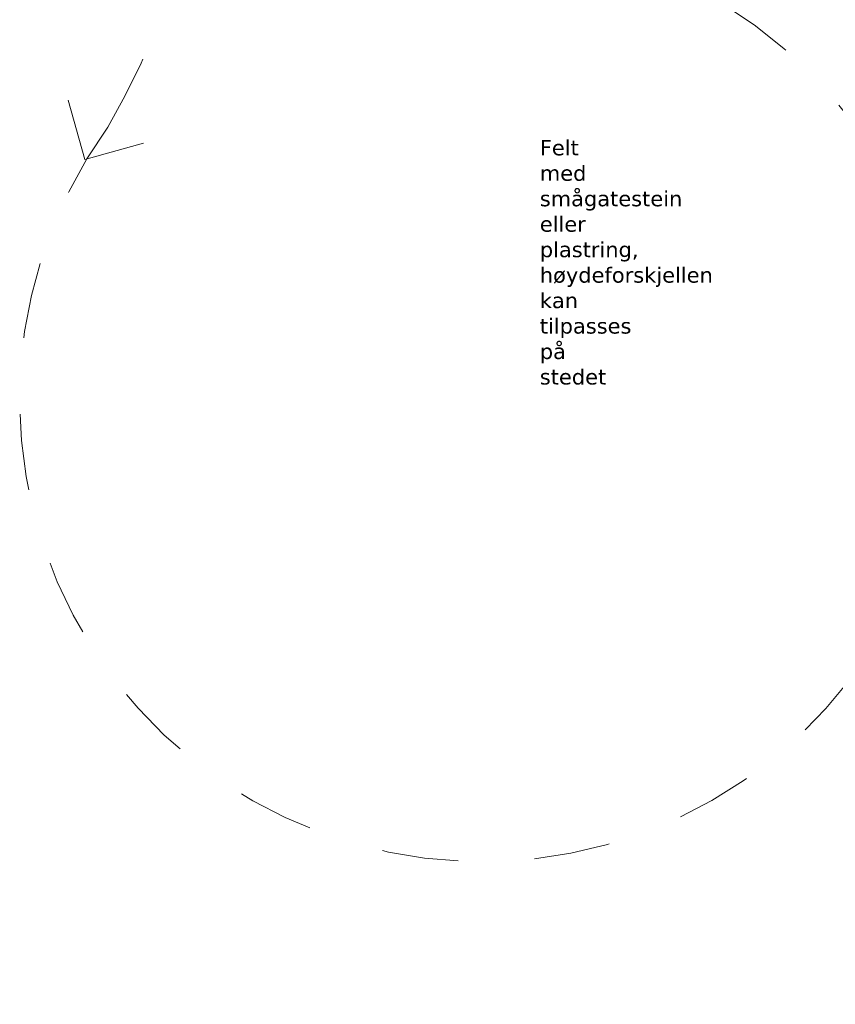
# Model space of a CAD drawing. Header units: metres. Extents: x 111845 to 310872, y 1106090 to 6520273.
# Tile 2 of 62: x 310761 to 310771, y 6520239 to 6520252. Entities that reach past the tile are written whole.
import ezdxf
from ezdxf import colors
from ezdxf.entities.mleader import LeaderData, LeaderLine
from ezdxf.math import Vec2, Vec3

# ---------------------------------------------------------------- set-up
doc = ezdxf.new("R2010")
doc.units = ezdxf.units.M
for name, pattern in [('DASHED', [0.75, 0.5, -0.25]), ('DASHED_1', [2, 1, -1]), ('LTEMA1201', [7, 5, -2])]:
    doc.linetypes.add(name, pattern=pattern)
for name, color, linetype, lineweight in [('_LA DIV-Plangrense', 20, 'DASHED', 9), ('LARK_KANT_stein_granitt_vis_13cm', 8, 'Continuous', 0), ('LARK_TEKST_henvisninger', 8, 'Continuous', 0)]:
    doc.layers.add(name, color=color, linetype=linetype, lineweight=lineweight)
doc.styles.add('Arial', font='Arial.ttf')

msp = doc.modelspace()

# ---------------------------------------------------------------- linework, layer by layer
at = {"layer": '_LA DIV-Plangrense', "color": 0, "linetype": 'LTEMA1201', "lineweight": 80, "elevation": 35.5}
msp.add_lwpolyline([(310832.235, 6520235.533), (310808.88, 6520218.395), (310798.04, 6520232.57), (310795.85, 6520235.21, 0.056378), (310789.58, 6520240.37, 0.013049), (310787.85, 6520241.139, 0.037047), (310781.86, 6520242.69, 0.05831), (310777.561, 6520242.767, -0.161094), (310774.318, 6520243.567, 0.467692), (310768.28, 6520254.857, -0.209227), (310766.012, 6520257.095, -0.124404), (310765.89, 6520260.46, -0.176582), (310768.668, 6520264.35), (310771.864, 6520265.213), (310775.792, 6520266.052), (310778.512, 6520266.455), (310781.633, 6520266.931), (310789.835, 6520267.967), (310791.32, 6520268.02, -0.0747), (310802.522, 6520265.05), (310809.244, 6520261.517, 0.152732), (310819.719, 6520259.834), (310825.528, 6520260.593), (310827.81, 6520260.68, -0.031825)], format="xyb", dxfattribs=at)
at = {"layer": 'LARK_KANT_stein_granitt_vis_13cm', "color": 253, "linetype": 'DASHED_1', "true_color": 0x999999}
msp.add_lwpolyline([(310761.718, 6520250.208, 0.185737), (310762.863, 6520257.448)], format="xyb", dxfattribs=at)
msp.add_lwpolyline([(310761.198, 6520250.561), (310761.416, 6520249.785), (310762.183, 6520250)], dxfattribs=at)
msp.add_arc((310766.619, 6520246.649), 6.057, 144.018, 76.8148, dxfattribs=at)

# ---------------------------------------------------------------- leaders
at = {"layer": 'LARK_TEKST_henvisninger', "color": 7}
ml = msp.add_multileader_mtext('Standard', dxfattribs=at)
ml.set_content('{\\fVerdana|b0|i0|c0|p34;Felt med smågatestein eller plastring, høydeforskjellen kan tilpasses på stedet}', color=7, style='Arial')
ml.set_leader_properties()
ml.build(insert=Vec2(0, 0))
ml.multileader.update_dxf_attribs({"dogleg_length": 1, "arrow_head_size": 0.4, "scale": 0.1})
ctx = ml.context
ctx.base_point, ctx.scale, ctx.char_height, ctx.arrow_head_size, ctx.landing_gap_size, ctx.plane_origin = Vec3(310767.274, 6520249.938), 0.1, 0.2, 0.4, 0.1, Vec3(310761.459, 6520255.948)
notes = []
notes.append((ctx, [(1, (1, 1, 0), (310772.768, 6520249.938), (-1, 0), 0.1, [(0, [(310774.503, 6520250.868)], 0, [])])]))
ctx.mtext.insert, ctx.mtext.width, ctx.mtext.flow_direction = Vec3(310767.374, 6520250.04), 5.28252, 5
for ctx, leaders in notes:
    for number, flags, end, landing, length, lines in leaders:
        leader = LeaderData()
        leader.index, (leader.has_last_leader_line, leader.has_dogleg_vector, leader.attachment_direction) = number, flags
        leader.last_leader_point, leader.dogleg_vector, leader.dogleg_length = Vec3(end), Vec3(landing), length
        for number, points, colour, breaks in lines:
            line = LeaderLine()
            line.index, line.vertices, line.color, line.breaks = number, Vec3.list(points), colors.encode_raw_color(colour), breaks
            leader.lines.append(line)
        ctx.leaders.append(leader)

doc.saveas('drawing.dxf')
